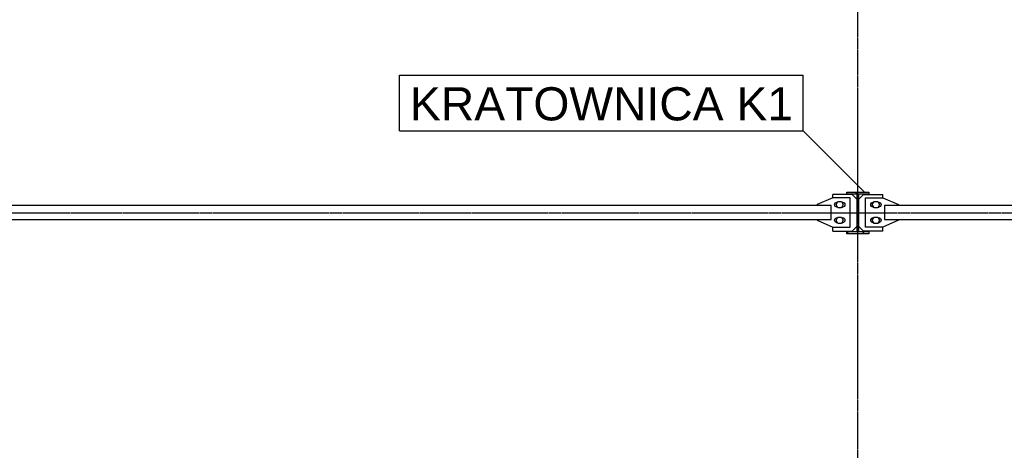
# Model space of a CAD drawing. Header units: millimetres. Extents: x -288865 to 11255, y 102926 to 380857.
# Tile 134 of 142: x -157265 to -154426, y 360578 to 361819. Entities that reach past the tile are written whole.
import ezdxf

# ---------------------------------------------------------------- set-up
doc = ezdxf.new("R2010")
doc.units = ezdxf.units.MM
doc.header["$MEASUREMENT"] = 0
doc.set_wipeout_variables(frame=1)
doc.linetypes.add('DXK_LINE_DOT3', pattern=[5.918699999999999, 2.979, -0.9799, 0.9799, -0.9799])
for name, color, linetype in [('TS_INNE_OBIEKTY', 7, 'Continuous'), ('TS_LINIE_WIDOCZNE', 7, 'Continuous'), ('TS_OPISY', 7, 'Continuous'), ('TS_OPISY_LINIE', 7, 'Continuous'), ('TS_OPISY_RAMKA', 7, 'Continuous'), ('TS_WYPELNIENIE', 7, 'Continuous')]:
    doc.layers.add(name, color=color, linetype=linetype)
doc.styles.add('ARIAL', font='arial.ttf')

# ---------------------------------------------------------------- blocks, each defined once
blk = doc.blocks.new('Part-66156026-1398 - 1303')
at = {"layer": 'TS_WYPELNIENIE', "linetype": 'Continuous'}
h = blk.add_hatch(dxfattribs=at)
h.set_pattern_fill('', color=256, scale=10, style=0, pattern_type=0)
h.set_pattern_definition([(45, (42078, 3271), (-22.45064030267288, 22.45064030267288), [])])
h.paths.add_polyline_path([(42142, 3271), (42078, 3271), (42078, 3264.699999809), (42107.79999995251, 3264.699999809), (42107.79999995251, 3157.300000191), (42078, 3157.300000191), (42078, 3151), (42142, 3151), (42142, 3157.300000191), (42112.20000004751, 3157.300000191), (42112.20000004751, 3264.699999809), (42142, 3264.699999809)])
at = {"layer": 'TS_INNE_OBIEKTY', "color": 1, "linetype": 'Continuous'}
for p, q in [((42078, 3271), (42142, 3271)), ((42078, 3264.699999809), (42078, 3271)), ((42107.79999995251, 3264.699999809), (42078, 3264.699999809)), ((42107.79999995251, 3157.300000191), (42107.79999995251, 3264.699999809)), ((42142, 3264.699999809), (42112.20000004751, 3264.699999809)), ((42112.20000004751, 3264.699999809), (42112.20000004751, 3157.300000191)), ((42142, 3271), (42142, 3264.699999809)), ((42078, 3151), (42078, 3157.300000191)), ((42078, 3157.300000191), (42107.79999995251, 3157.300000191)), ((42142, 3151), (42078, 3151)), ((42112.20000004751, 3157.300000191), (42142, 3157.300000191)), ((42142, 3157.300000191), (42142, 3151))]:
    blk.add_line(p, q, dxfattribs=at)
blk = doc.blocks.new('Part-66156026-1433 - 1303')
at = {"layer": 'TS_LINIE_WIDOCZNE', "color": 1, "linetype": 'Continuous'}
for p, q in [((42132.05000019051, 3254.747711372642), (42182.05000019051, 3254.747711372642)), ((42132.05000019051, 3169.747703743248), (42132.05000019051, 3254.747711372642)), ((42182.05000019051, 3254.747711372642), (42227.05000019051, 3234.747711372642)), ((42227.05000019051, 3232.249156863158), (42227.05000019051, 3234.747711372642)), ((42227.05000019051, 3189.747703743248), (42182.05000019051, 3169.747703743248)), ((42227.05000019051, 3189.747703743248), (42227.05000019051, 3192.249156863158)), ((42182.05000019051, 3169.747703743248), (42132.05000019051, 3169.747703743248))]:
    blk.add_line(p, q, dxfattribs=at)
blk = doc.blocks.new('Part-66156026-1434 - 1303')
at = {"layer": 'TS_LINIE_WIDOCZNE', "color": 1, "linetype": 'Continuous'}
for p, q in [((42037.6500000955, 3254.747711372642), (41992.6500000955, 3234.747711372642)), ((42087.6500000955, 3254.747711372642), (42037.6500000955, 3254.747711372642)), ((42087.6500000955, 3169.747703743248), (42087.6500000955, 3254.747711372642)), ((41992.6500000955, 3232.249156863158), (41992.6500000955, 3234.747711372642)), ((41992.6500000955, 3189.747703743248), (41992.6500000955, 3192.249156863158)), ((41992.6500000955, 3189.747703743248), (42037.6500000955, 3169.747703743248)), ((42037.6500000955, 3169.747703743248), (42087.6500000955, 3169.747703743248))]:
    blk.add_line(p, q, dxfattribs=at)
blk = doc.blocks.new('Part-66156026-1435 - 1303')
at = {"layer": 'TS_LINIE_WIDOCZNE', "color": 1, "linetype": 'Continuous'}
for p, q in [((42112.20000004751, 3249.64779686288), (42126.05000019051, 3263.49779700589)), ((42126.05000019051, 3263.49779700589), (42182.05000019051, 3263.49779700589)), ((42182.05000019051, 3254.747711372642), (42182.05000019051, 3263.49779700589)), ((42126.05000019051, 3158.500017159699), (42112.20000004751, 3172.350017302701)), ((42182.05000019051, 3158.500017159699), (42126.05000019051, 3158.500017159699)), ((42182.05000019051, 3158.500017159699), (42182.05000019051, 3169.747703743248))]:
    blk.add_line(p, q, dxfattribs=at)
blk = doc.blocks.new('Part-66156026-1442 - 1303')
at = {"layer": 'TS_LINIE_WIDOCZNE', "color": 1, "linetype": 'Continuous'}
for p, q in [((42093.6500000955, 3263.49779700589), (42037.6500000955, 3263.49779700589)), ((42037.6500000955, 3254.747711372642), (42037.6500000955, 3263.49779700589)), ((42107.6500000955, 3249.49779700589), (42093.6500000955, 3263.49779700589)), ((42107.6500000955, 3172.500017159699), (42107.6500000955, 3249.49779700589)), ((42037.6500000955, 3158.500017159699), (42037.6500000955, 3169.747703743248)), ((42037.6500000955, 3158.500017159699), (42093.6500000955, 3158.500017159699)), ((42093.6500000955, 3158.500017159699), (42107.6500000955, 3172.500017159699))]:
    blk.add_line(p, q, dxfattribs=at)
blk = doc.blocks.new('Part-66156026-1481 - 1303')
at = {"layer": 'TS_LINIE_WIDOCZNE', "color": 1, "linetype": 'Continuous'}
for p, q in [((45632.650000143, 3232.249156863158), (42187.05000019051, 3232.249156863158)), ((42187.05000019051, 3232.249156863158), (42187.05000019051, 3192.249156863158)), ((42187.05000019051, 3192.249156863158), (45632.650000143, 3192.249156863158))]:
    blk.add_line(p, q, dxfattribs=at)
blk = doc.blocks.new('Part-66156026-1482 - 1303')
at = {"layer": 'TS_LINIE_WIDOCZNE', "color": 1, "linetype": 'Continuous'}
for p, q in [((42032.650000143, 3232.249156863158), (38587.05000019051, 3232.249156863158)), ((42032.650000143, 3192.249156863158), (42032.650000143, 3232.249156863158)), ((38587.05000019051, 3192.249156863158), (42032.650000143, 3192.249156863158))]:
    blk.add_line(p, q, dxfattribs=at)
blk = doc.blocks.new('Bolt-66156026-1515 - 1303')
at = {"layer": 'TS_INNE_OBIEKTY', "color": 1, "linetype": 'Continuous'}
for p, q in [((42147.05000019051, 3234.747703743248), (42147.58284346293, 3237.426487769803)), ((42147.58284346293, 3237.426487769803), (42149.1002527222, 3239.697451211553)), ((42149.1002527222, 3239.697451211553), (42151.37121616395, 3241.214860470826)), ((42151.37121616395, 3241.214860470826), (42154.05000019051, 3241.747703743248)), ((42151.65769534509, 3234.747703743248), (42156.8538477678, 3243.747703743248)), ((42154.05000019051, 3241.747703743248), (42155.69914722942, 3241.747703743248)), ((42156.8538477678, 3243.747703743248), (42167.24615261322, 3243.747703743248)), ((42167.24615261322, 3243.747703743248), (42172.44230503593, 3234.747703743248)), ((42168.40085315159, 3241.747703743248), (42170.05000019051, 3241.747703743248)), ((42170.05000019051, 3241.747703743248), (42172.72878421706, 3241.214860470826)), ((42172.72878421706, 3241.214860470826), (42174.99974765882, 3239.697451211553)), ((42174.99974765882, 3239.697451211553), (42176.51715691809, 3237.426487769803)), ((42176.51715691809, 3237.426487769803), (42177.05000019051, 3234.747703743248)), ((42147.58284346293, 3232.068919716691), (42147.05000019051, 3234.747703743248)), ((42149.1002527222, 3229.797956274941), (42147.58284346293, 3232.068919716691)), ((42151.37121616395, 3228.280547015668), (42149.1002527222, 3229.797956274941)), ((42154.05000019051, 3227.747703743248), (42151.37121616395, 3228.280547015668)), ((42156.8538477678, 3225.747703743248), (42151.65769534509, 3234.747703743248)), ((42155.69914722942, 3227.747703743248), (42154.05000019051, 3227.747703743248)), ((42167.24615261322, 3225.747703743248), (42156.8538477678, 3225.747703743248)), ((42172.44230503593, 3234.747703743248), (42167.24615261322, 3225.747703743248)), ((42168.40085315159, 3227.747703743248), (42170.05000019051, 3227.747703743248)), ((42172.72878421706, 3228.280547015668), (42170.05000019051, 3227.747703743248)), ((42174.99974765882, 3229.797956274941), (42172.72878421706, 3228.280547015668)), ((42176.51715691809, 3232.068919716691), (42174.99974765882, 3229.797956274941)), ((42177.05000019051, 3234.747703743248), (42176.51715691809, 3232.068919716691)), ((42147.05000019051, 3189.747703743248), (42147.58284346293, 3192.426487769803)), ((42147.58284346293, 3187.068919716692), (42147.05000019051, 3189.747703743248)), ((42147.58284346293, 3192.426487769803), (42149.1002527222, 3194.697451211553)), ((42149.1002527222, 3184.797956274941), (42147.58284346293, 3187.068919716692)), ((42149.1002527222, 3194.697451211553), (42151.37121616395, 3196.214860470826)), ((42151.37121616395, 3183.280547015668), (42149.1002527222, 3184.797956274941)), ((42151.37121616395, 3196.214860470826), (42154.05000019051, 3196.747703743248)), ((42154.05000019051, 3182.747703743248), (42151.37121616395, 3183.280547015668)), ((42151.65769534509, 3189.747703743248), (42156.8538477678, 3198.747703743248)), ((42156.8538477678, 3180.747703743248), (42151.65769534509, 3189.747703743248)), ((42154.05000019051, 3196.747703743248), (42155.69914722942, 3196.747703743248)), ((42155.69914722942, 3182.747703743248), (42154.05000019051, 3182.747703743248)), ((42156.8538477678, 3198.747703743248), (42167.24615261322, 3198.747703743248)), ((42167.24615261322, 3180.747703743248), (42156.8538477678, 3180.747703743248)), ((42167.24615261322, 3198.747703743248), (42172.44230503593, 3189.747703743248)), ((42172.44230503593, 3189.747703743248), (42167.24615261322, 3180.747703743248)), ((42168.40085315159, 3196.747703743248), (42170.05000019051, 3196.747703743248)), ((42168.40085315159, 3182.747703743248), (42170.05000019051, 3182.747703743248)), ((42170.05000019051, 3196.747703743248), (42172.72878421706, 3196.214860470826)), ((42172.72878421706, 3183.280547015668), (42170.05000019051, 3182.747703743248)), ((42172.72878421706, 3196.214860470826), (42174.99974765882, 3194.697451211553)), ((42174.99974765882, 3184.797956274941), (42172.72878421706, 3183.280547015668)), ((42174.99974765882, 3194.697451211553), (42176.51715691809, 3192.426487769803)), ((42176.51715691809, 3187.068919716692), (42174.99974765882, 3184.797956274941)), ((42176.51715691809, 3192.426487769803), (42177.05000019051, 3189.747703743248)), ((42177.05000019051, 3189.747703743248), (42176.51715691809, 3187.068919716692))]:
    blk.add_line(p, q, dxfattribs=at)
blk = doc.blocks.new('Bolt-66156026-1520 - 1303')
at = {"layer": 'TS_INNE_OBIEKTY', "color": 1, "linetype": 'Continuous'}
for p, q in [((42042.6500000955, 3234.747703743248), (42043.18284336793, 3237.426487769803)), ((42043.18284336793, 3237.426487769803), (42044.70025262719, 3239.697451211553)), ((42044.70025262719, 3239.697451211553), (42046.97121606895, 3241.214860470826)), ((42046.97121606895, 3241.214860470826), (42049.6500000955, 3241.747703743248)), ((42047.25769525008, 3234.747703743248), (42052.45384767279, 3243.747703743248)), ((42049.6500000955, 3241.747703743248), (42051.29914713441, 3241.747703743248)), ((42052.45384767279, 3243.747703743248), (42062.84615251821, 3243.747703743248)), ((42062.84615251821, 3243.747703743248), (42068.04230494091, 3234.747703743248)), ((42064.00085305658, 3241.747703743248), (42065.6500000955, 3241.747703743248)), ((42065.6500000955, 3241.747703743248), (42068.32878412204, 3241.214860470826)), ((42068.32878412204, 3241.214860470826), (42070.59974756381, 3239.697451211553)), ((42070.59974756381, 3239.697451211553), (42072.11715682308, 3237.426487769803)), ((42072.11715682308, 3237.426487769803), (42072.6500000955, 3234.747703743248)), ((42043.18284336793, 3232.068919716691), (42042.6500000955, 3234.747703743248)), ((42044.70025262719, 3229.797956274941), (42043.18284336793, 3232.068919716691)), ((42046.97121606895, 3228.280547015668), (42044.70025262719, 3229.797956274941)), ((42049.6500000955, 3227.747703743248), (42046.97121606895, 3228.280547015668)), ((42052.45384767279, 3225.747703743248), (42047.25769525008, 3234.747703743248)), ((42051.29914713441, 3227.747703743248), (42049.6500000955, 3227.747703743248)), ((42062.84615251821, 3225.747703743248), (42052.45384767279, 3225.747703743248)), ((42068.04230494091, 3234.747703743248), (42062.84615251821, 3225.747703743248)), ((42064.00085305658, 3227.747703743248), (42065.6500000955, 3227.747703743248)), ((42068.32878412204, 3228.280547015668), (42065.6500000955, 3227.747703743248)), ((42070.59974756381, 3229.797956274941), (42068.32878412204, 3228.280547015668)), ((42072.11715682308, 3232.068919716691), (42070.59974756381, 3229.797956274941)), ((42072.6500000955, 3234.747703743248), (42072.11715682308, 3232.068919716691)), ((42042.6500000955, 3189.747703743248), (42043.18284336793, 3192.426487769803)), ((42043.18284336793, 3187.068919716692), (42042.6500000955, 3189.747703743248)), ((42043.18284336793, 3192.426487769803), (42044.70025262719, 3194.697451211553)), ((42044.70025262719, 3184.797956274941), (42043.18284336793, 3187.068919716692)), ((42044.70025262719, 3194.697451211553), (42046.97121606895, 3196.214860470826)), ((42046.97121606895, 3183.280547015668), (42044.70025262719, 3184.797956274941)), ((42046.97121606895, 3196.214860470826), (42049.6500000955, 3196.747703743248)), ((42049.6500000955, 3182.747703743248), (42046.97121606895, 3183.280547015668)), ((42047.25769525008, 3189.747703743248), (42052.45384767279, 3198.747703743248)), ((42052.45384767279, 3180.747703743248), (42047.25769525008, 3189.747703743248)), ((42049.6500000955, 3196.747703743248), (42051.29914713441, 3196.747703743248)), ((42051.29914713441, 3182.747703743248), (42049.6500000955, 3182.747703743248)), ((42052.45384767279, 3198.747703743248), (42062.84615251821, 3198.747703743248)), ((42062.84615251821, 3180.747703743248), (42052.45384767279, 3180.747703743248)), ((42062.84615251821, 3198.747703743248), (42068.04230494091, 3189.747703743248)), ((42068.04230494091, 3189.747703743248), (42062.84615251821, 3180.747703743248)), ((42064.00085305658, 3196.747703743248), (42065.6500000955, 3196.747703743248)), ((42064.00085305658, 3182.747703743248), (42065.6500000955, 3182.747703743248)), ((42065.6500000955, 3196.747703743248), (42068.32878412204, 3196.214860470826)), ((42068.32878412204, 3183.280547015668), (42065.6500000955, 3182.747703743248)), ((42068.32878412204, 3196.214860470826), (42070.59974756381, 3194.697451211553)), ((42070.59974756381, 3184.797956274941), (42068.32878412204, 3183.280547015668)), ((42070.59974756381, 3194.697451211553), (42072.11715682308, 3192.426487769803)), ((42072.11715682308, 3187.068919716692), (42070.59974756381, 3184.797956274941)), ((42072.11715682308, 3192.426487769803), (42072.6500000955, 3189.747703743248)), ((42072.6500000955, 3189.747703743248), (42072.11715682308, 3187.068919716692))]:
    blk.add_line(p, q, dxfattribs=at)
blk = doc.blocks.new('GridLine-66156026-1650 - 1303')
at = {"layer": 'TS_INNE_OBIEKTY', "color": 4, "linetype": 'DXK_LINE_DOT3'}
blk.add_line((42110, -610), (42110, 5914.298975), dxfattribs=at)
blk = doc.blocks.new('GridLine-66156026-1656 - 1303')
at = {"layer": 'TS_INNE_OBIEKTY', "color": 4, "linetype": 'DXK_LINE_DOT3'}
blk.add_line((33195.7, 3211), (51746.5, 3211), dxfattribs=at)
blk = doc.blocks.new('Mark-66156026-2290 - 1303')
at = {"layer": 'TS_OPISY_LINIE', "linetype": 'Continuous'}
blk.add_line((42128.906, 3270.510000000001), (41952.13100000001, 3447.285000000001), dxfattribs=at)
at = {"layer": 'TS_OPISY_RAMKA', "linetype": 'Continuous'}
for p, q in [((40788.71303125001, 3607.284999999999), (41952.13100000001, 3607.284999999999)), ((40788.71303125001, 3447.285000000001), (40788.71303125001, 3607.284999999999)), ((41952.13100000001, 3447.285000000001), (41952.13100000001, 3607.284999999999)), ((40788.71303125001, 3447.285000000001), (41952.13100000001, 3447.285000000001))]:
    blk.add_line(p, q, dxfattribs=at)
blk.add_wipeout([(41922.13100000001, 3477.2850000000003), (41922.13100000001, 3577.2850000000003), (40818.71303125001, 3577.2850000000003), (40818.71303125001, 3477.2850000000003)]).dxf.layer = 'TS_OPISY_LINIE'
blk.add_wipeout([(41922.13100000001, 3477.2850000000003), (41922.13100000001, 3577.2850000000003), (40818.71303125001, 3577.2850000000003), (40818.71303125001, 3477.2850000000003)]).dxf.layer = 'TS_OPISY_LINIE'
at = {"layer": 'TS_OPISY', "style": 'ARIAL'}
blk.add_text('KRATOWNICA K1', height=95.5078125, dxfattribs=at).set_placement((40818.71303125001, 3477.285))

msp = doc.modelspace()

# ---------------------------------------------------------------- block references
for name in ['GridLine-66156026-1650 - 1303', 'GridLine-66156026-1656 - 1303', 'Part-66156026-1434 - 1303', 'Part-66156026-1442 - 1303', 'Part-66156026-1398 - 1303', 'Part-66156026-1435 - 1303', 'Part-66156026-1433 - 1303', 'Part-66156026-1482 - 1303', 'Bolt-66156026-1520 - 1303', 'Bolt-66156026-1515 - 1303', 'Part-66156026-1481 - 1303']:
    msp.add_blockref(name, (-196958.5679124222, 358051.3271437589))

# ---------------------------------------------------------------- next in the draw order: block references
msp.add_blockref('Mark-66156026-2290 - 1303', (-196958.5679124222, 358051.3271437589))

doc.saveas('drawing.dxf')
